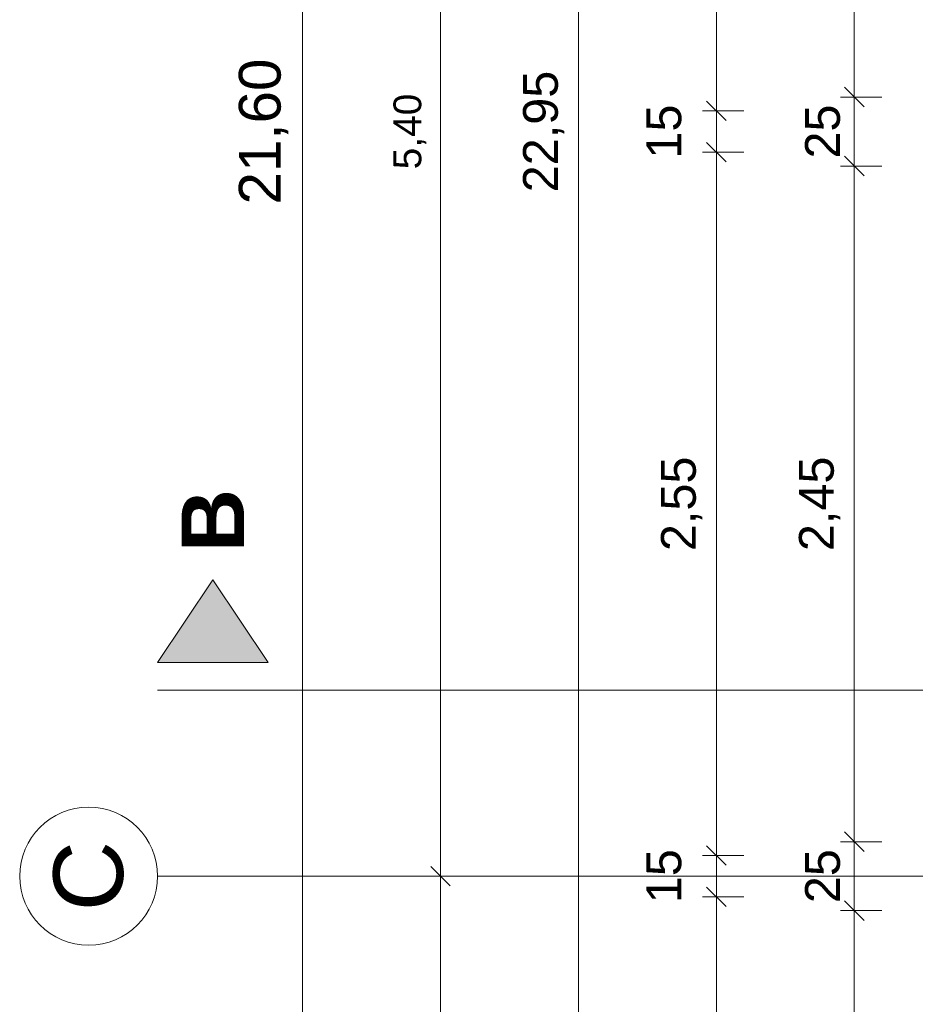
# Model space of a CAD drawing. Header units: metres. Extents: x -111 to 152, y -132 to 99.
# Tile 38 of 256: x -43.85 to -40.6, y -13.96 to -10.39. Entities that reach past the tile are written whole.
import ezdxf

# ---------------------------------------------------------------- set-up
doc = ezdxf.new("R2010")
doc.units = ezdxf.units.M
doc.header["$PDMODE"] = 1
doc.header["$PDSIZE"] = -2
doc.linetypes.add('Achsen 01', pattern=[5.291531, 3.175, -1.058062, 0.352704, -0.705764])
doc.layers.get('0').update_dxf_attribs({"lineweight": 25})
for name, color, linetype, lineweight in [('_EG (2D)', 7, 'Continuous', 9), ('_GRU (2D)', 7, 'Continuous', 9), ('AV1-Schnitt Achsen', 7, 'Achsen 01', 18), ('Bemaßung-Bemaßung', 7, 'Continuous', 9)]:
    doc.layers.add(name, color=color, linetype=linetype, lineweight=lineweight)
doc.layers.add('AV1-Achsen', color=1, linetype='Achsen 01', lineweight=18, true_color=0xff0000)
doc.layers.get('0').freeze()
doc.styles.add('Arial', font='arial.ttf')
doc.styles.add('Arial (bold)', font='arialbd.ttf')
doc.dimstyles.new('COE 50', dxfattribs={"dimtxt": 126.090495, "dimasz": 0.001414, "dimexe": 0.001, "dimexo": 0.01, "dimgap": 0.001, "dimtad": 1, "dimdec": 3, "dimtxsty": 'Arial', "dimblk": 'VW_SLASH-3', "dimblk1": 'VW_SLASH-3', "dimblk2": 'VW_SLASH-3', "dimcen": 0, "dimadec": 3, "dimazin": 0, "dimtfac": 0.8, "dimtdec": 3, "dimtix": 1, "dimtmove": 0, "dimatfit": 0, "dimldrblk": 'VW_SLASH-2', "dimfxl": 0.002, "dimfxlon": 1, "dimfrac": 2, "dimtolj": 1, "dimarcsym": 0})

# ---------------------------------------------------------------- blocks, each defined once
blk = doc.blocks.new('VW_SLASH-3')
at = {"color": 0, "linetype": 'ByBlock', "lineweight": -2, "transparency": 16777216}
blk.add_line((0, 0), (-1, 0), dxfattribs=at)
at = {"color": 0, "linetype": 'Continuous', "lineweight": 15, "transparency": 16777216, "flags": 128}
blk.add_lwpolyline([(0.5, 0.5), (-0.5, -0.5)], dxfattribs=at)
blk = doc.blocks.new('*D501')
at = {"layer": 'Bemaßung-Bemaßung', "color": 0, "lineweight": -2}
for p, q in [((-42.725, 0), (-42.875, 0)), ((-42.825, -21.5293), (-42.825, -0.0707)), ((-42.725, -21.6), (-42.875, -21.6))]:
    blk.add_line(p, q, dxfattribs=at)
at = {"layer": 'Defpoints', "color": 0}
for p in [(-39.15, 0), (-42.825, 0), (-39.15, -21.6)]:
    blk.add_point(p, dxfattribs=at)
at = {"layer": 'Bemaßung-Bemaßung', "color": 0, "lineweight": -2, "xscale": 0.070693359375, "yscale": 0.070693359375, "zscale": 0.070693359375}
for p, rotation in [((-42.825, 0), 90), ((-42.825, -21.6), 270)]:
    blk.add_blockref('VW_SLASH-3', p, dxfattribs=dict(at, rotation=rotation))
at = {"layer": 'Bemaßung-Bemaßung', "color": 0, "insert": (-42.9659, -10.8), "char_height": 0.15131, "attachment_point": 5, "rotation": 90, "style": 'Arial'}
blk.add_mtext('\\A1;21,60', dxfattribs=at)
blk = doc.blocks.new('VW_SLASH-2')
at = {"color": 0, "linetype": 'ByBlock', "lineweight": -2, "transparency": 16777216}
blk.add_line((0, 0), (-1, 0), dxfattribs=at)
at = {"color": 0, "linetype": 'Continuous', "lineweight": 15, "transparency": 16777216, "flags": 128}
blk.add_lwpolyline([(0.5, 0.5), (-0.5, -0.5)], dxfattribs=at)
blk = doc.blocks.new('*D504')
at = {"layer": 'Bemaßung-Bemaßung', "color": 0, "lineweight": -2}
for p, q in [((-42.225, -8.1), (-42.375, -8.1)), ((-42.325, -13.4293), (-42.325, -8.1707)), ((-42.225, -13.5), (-42.375, -13.5))]:
    blk.add_line(p, q, dxfattribs=at)
at = {"layer": 'Defpoints', "color": 0}
for p in [(-42.325, -8.1), (-39.15, -8.1), (-39.15, -13.5)]:
    blk.add_point(p, dxfattribs=at)
at = {"layer": 'Bemaßung-Bemaßung', "color": 0, "lineweight": -2, "xscale": 0.070693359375, "yscale": 0.070693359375, "zscale": 0.070693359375}
for p, rotation in [((-42.325, -8.1), 90), ((-42.325, -13.5), 270)]:
    blk.add_blockref('VW_SLASH-3', p, dxfattribs=dict(at, rotation=rotation))
at = {"layer": 'Bemaßung-Bemaßung', "color": 0, "insert": (-42.4356, -10.8), "char_height": 0.10087, "attachment_point": 5, "rotation": 90, "style": 'Arial'}
blk.add_mtext('\\A1;5,40', dxfattribs=at)
blk = doc.blocks.new('*D505')
at = {"layer": 'Bemaßung-Bemaßung', "color": 0, "lineweight": -2}
for p, q in [((-42.225, -13.5), (-42.375, -13.5)), ((-42.325, -16.1293), (-42.325, -13.5707)), ((-42.225, -16.2), (-42.375, -16.2))]:
    blk.add_line(p, q, dxfattribs=at)
at = {"layer": 'Defpoints', "color": 0}
for p in [(-42.325, -13.5), (-39.15, -13.5), (-39.15, -16.2)]:
    blk.add_point(p, dxfattribs=at)
at = {"layer": 'Bemaßung-Bemaßung', "color": 0, "lineweight": -2, "xscale": 0.070693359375, "yscale": 0.070693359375, "zscale": 0.070693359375}
for p, rotation in [((-42.325, -13.5), 90), ((-42.325, -16.2), 270)]:
    blk.add_blockref('VW_SLASH-3', p, dxfattribs=dict(at, rotation=rotation))
at = {"layer": 'Bemaßung-Bemaßung', "color": 0, "insert": (-42.4356, -14.85), "char_height": 0.10087, "attachment_point": 5, "rotation": 90, "style": 'Arial'}
blk.add_mtext('\\A1;2,70', dxfattribs=at)
blk = doc.blocks.new('*D507')
at = {"layer": 'Bemaßung-Bemaßung', "color": 0, "lineweight": -2}
for p, q in [((-41.725, 0.675), (-41.875, 0.675)), ((-41.825, -22.2043), (-41.825, 0.6043)), ((-41.725, -22.275), (-41.875, -22.275))]:
    blk.add_line(p, q, dxfattribs=at)
at = {"layer": 'Defpoints', "color": 0}
for p in [(-41.825, 0.675), (-39.825, 0.675), (-39.825, -22.275)]:
    blk.add_point(p, dxfattribs=at)
at = {"layer": 'Bemaßung-Bemaßung', "color": 0, "lineweight": -2, "xscale": 0.070693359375, "yscale": 0.070693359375, "zscale": 0.070693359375}
for p, rotation in [((-41.825, 0.675), 90), ((-41.825, -22.275), 270)]:
    blk.add_blockref('VW_SLASH-3', p, dxfattribs=dict(at, rotation=rotation))
at = {"layer": 'Bemaßung-Bemaßung', "color": 0, "insert": (-41.9508, -10.8), "char_height": 0.12609, "attachment_point": 5, "rotation": 90, "style": 'Arial'}
blk.add_mtext('\\A1;22,95', dxfattribs=at)
blk = doc.blocks.new('*D515')
at = {"layer": 'Bemaßung-Bemaßung', "color": 0, "lineweight": -2}
for p, q in [((-41.225, -13.575), (-41.375, -13.575)), ((-41.325, -13.6457), (-41.325, -16.0543)), ((-41.225, -16.125), (-41.375, -16.125))]:
    blk.add_line(p, q, dxfattribs=at)
at = {"layer": 'Defpoints', "color": 0}
for p in [(-39.825, -13.575), (-41.325, -16.125), (-39.825, -16.125)]:
    blk.add_point(p, dxfattribs=at)
at = {"layer": 'Bemaßung-Bemaßung', "color": 0, "lineweight": -2, "xscale": 0.070693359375, "yscale": 0.070693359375, "zscale": 0.070693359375}
for p, rotation in [((-41.325, -13.575), 89.99999999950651), ((-41.325, -16.125), 269.9999999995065)]:
    blk.add_blockref('VW_SLASH-3', p, dxfattribs=dict(at, rotation=rotation))
at = {"layer": 'Bemaßung-Bemaßung', "color": 0, "insert": (-41.4508, -14.85), "char_height": 0.12609, "attachment_point": 5, "rotation": 90, "style": 'Arial'}
blk.add_mtext('\\A1;2,55', dxfattribs=at)
blk = doc.blocks.new('*D516')
at = {"layer": 'Bemaßung-Bemaßung', "color": 0, "lineweight": -2}
for p, q in [((-41.325, -13.3543), (-41.325, -13.2836)), ((-41.225, -13.425), (-41.375, -13.425)), ((-41.325, -13.425), (-41.325, -13.575)), ((-41.225, -13.575), (-41.375, -13.575)), ((-41.325, -13.6457), (-41.325, -13.7164))]:
    blk.add_line(p, q, dxfattribs=at)
at = {"layer": 'Defpoints', "color": 0}
for p in [(-39.825, -13.425), (-41.325, -13.575), (-39.825, -13.575)]:
    blk.add_point(p, dxfattribs=at)
at = {"layer": 'Bemaßung-Bemaßung', "color": 0, "lineweight": -2, "xscale": 0.070693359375, "yscale": 0.070693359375, "zscale": 0.070693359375}
for p, rotation in [((-41.325, -13.425), 269.999999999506), ((-41.325, -13.575), 89.99999999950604)]:
    blk.add_blockref('VW_SLASH-3', p, dxfattribs=dict(at, rotation=rotation))
at = {"layer": 'Bemaßung-Bemaßung', "color": 0, "insert": (-41.5144, -13.5), "char_height": 0.12609, "attachment_point": 5, "rotation": 90, "style": 'Arial'}
blk.add_mtext('\\A1;15', dxfattribs=at)
blk = doc.blocks.new('*D517')
at = {"layer": 'Bemaßung-Bemaßung', "color": 0, "lineweight": -2}
for p, q in [((-41.225, -10.875), (-41.375, -10.875)), ((-41.325, -10.9457), (-41.325, -13.3543)), ((-41.225, -13.425), (-41.375, -13.425))]:
    blk.add_line(p, q, dxfattribs=at)
at = {"layer": 'Defpoints', "color": 0}
for p in [(-39.825, -10.875), (-41.325, -13.425), (-39.825, -13.425)]:
    blk.add_point(p, dxfattribs=at)
at = {"layer": 'Bemaßung-Bemaßung', "color": 0, "lineweight": -2, "xscale": 0.070693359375, "yscale": 0.070693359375, "zscale": 0.070693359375}
for p, rotation in [((-41.325, -10.875), 89.99999999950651), ((-41.325, -13.425), 269.9999999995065)]:
    blk.add_blockref('VW_SLASH-3', p, dxfattribs=dict(at, rotation=rotation))
at = {"layer": 'Bemaßung-Bemaßung', "color": 0, "insert": (-41.4508, -12.15), "char_height": 0.12609, "attachment_point": 5, "rotation": 90, "style": 'Arial'}
blk.add_mtext('\\A1;2,55', dxfattribs=at)
blk = doc.blocks.new('*D518')
at = {"layer": 'Bemaßung-Bemaßung', "color": 0, "lineweight": -2}
for p, q in [((-41.325, -10.6543), (-41.325, -10.5836)), ((-41.225, -10.725), (-41.375, -10.725)), ((-41.325, -10.725), (-41.325, -10.875)), ((-41.225, -10.875), (-41.375, -10.875)), ((-41.325, -10.9457), (-41.325, -11.0164))]:
    blk.add_line(p, q, dxfattribs=at)
at = {"layer": 'Defpoints', "color": 0}
for p in [(-39.825, -10.725), (-41.325, -10.875), (-39.825, -10.875)]:
    blk.add_point(p, dxfattribs=at)
at = {"layer": 'Bemaßung-Bemaßung', "color": 0, "lineweight": -2, "xscale": 0.070693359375, "yscale": 0.070693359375, "zscale": 0.070693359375}
for p, rotation in [((-41.325, -10.725), 269.999999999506), ((-41.325, -10.875), 89.99999999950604)]:
    blk.add_blockref('VW_SLASH-3', p, dxfattribs=dict(at, rotation=rotation))
at = {"layer": 'Bemaßung-Bemaßung', "color": 0, "insert": (-41.5144, -10.8), "char_height": 0.12609, "attachment_point": 5, "rotation": 90, "style": 'Arial'}
blk.add_mtext('\\A1;15', dxfattribs=at)
blk = doc.blocks.new('*D519')
at = {"layer": 'Bemaßung-Bemaßung', "color": 0, "lineweight": -2}
for p, q in [((-41.225, -8.175), (-41.375, -8.175)), ((-41.325, -8.2457), (-41.325, -10.6543)), ((-41.225, -10.725), (-41.375, -10.725))]:
    blk.add_line(p, q, dxfattribs=at)
at = {"layer": 'Defpoints', "color": 0}
for p in [(-39.825, -8.175), (-41.325, -10.725), (-39.825, -10.725)]:
    blk.add_point(p, dxfattribs=at)
at = {"layer": 'Bemaßung-Bemaßung', "color": 0, "lineweight": -2, "xscale": 0.070693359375, "yscale": 0.070693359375, "zscale": 0.070693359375}
for p, rotation in [((-41.325, -8.175), 89.99999999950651), ((-41.325, -10.725), 269.9999999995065)]:
    blk.add_blockref('VW_SLASH-3', p, dxfattribs=dict(at, rotation=rotation))
at = {"layer": 'Bemaßung-Bemaßung', "color": 0, "insert": (-41.4508, -9.45), "char_height": 0.12609, "attachment_point": 5, "rotation": 90, "style": 'Arial'}
blk.add_mtext('\\A1;2,55', dxfattribs=at)
blk = doc.blocks.new('*D575')
at = {"layer": 'Bemaßung-Bemaßung', "color": 0, "lineweight": -2}
for p, q in [((-40.725, -13.625), (-40.875, -13.625)), ((-40.825, -13.6957), (-40.825, -16.0043)), ((-40.725, -16.075), (-40.875, -16.075))]:
    blk.add_line(p, q, dxfattribs=at)
at = {"layer": 'Defpoints', "color": 0}
for p in [(-39.025, -13.625), (-40.825, -16.075), (-39.025, -16.075)]:
    blk.add_point(p, dxfattribs=at)
at = {"layer": 'Bemaßung-Bemaßung', "color": 0, "lineweight": -2, "xscale": 0.070693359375, "yscale": 0.070693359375, "zscale": 0.070693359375}
for p, rotation in [((-40.825, -13.625), 90), ((-40.825, -16.075), 270)]:
    blk.add_blockref('VW_SLASH-3', p, dxfattribs=dict(at, rotation=rotation))
at = {"layer": 'Bemaßung-Bemaßung', "color": 0, "insert": (-40.9508, -14.85), "char_height": 0.12609, "attachment_point": 5, "rotation": 90, "style": 'Arial'}
blk.add_mtext('\\A1;2,45', dxfattribs=at)
blk = doc.blocks.new('*D576')
at = {"layer": 'Bemaßung-Bemaßung', "color": 0, "lineweight": -2}
for p, q in [((-40.825, -13.3043), (-40.825, -13.2336)), ((-40.725, -13.375), (-40.875, -13.375)), ((-40.825, -13.375), (-40.825, -13.625)), ((-40.725, -13.625), (-40.875, -13.625)), ((-40.825, -13.6957), (-40.825, -13.7664))]:
    blk.add_line(p, q, dxfattribs=at)
at = {"layer": 'Defpoints', "color": 0}
for p in [(-39.025, -13.375), (-40.825, -13.625), (-39.025, -13.625)]:
    blk.add_point(p, dxfattribs=at)
at = {"layer": 'Bemaßung-Bemaßung', "color": 0, "lineweight": -2, "xscale": 0.070693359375, "yscale": 0.070693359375, "zscale": 0.070693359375}
for p, rotation in [((-40.825, -13.375), 270), ((-40.825, -13.625), 90)]:
    blk.add_blockref('VW_SLASH-3', p, dxfattribs=dict(at, rotation=rotation))
at = {"layer": 'Bemaßung-Bemaßung', "color": 0, "insert": (-40.9394, -13.5), "char_height": 0.12609, "attachment_point": 5, "rotation": 90, "style": 'Arial'}
blk.add_mtext('\\A1;25', dxfattribs=at)
blk = doc.blocks.new('*D577')
at = {"layer": 'Bemaßung-Bemaßung', "color": 0, "lineweight": -2}
for p, q in [((-40.725, -10.925), (-40.875, -10.925)), ((-40.825, -10.9957), (-40.825, -13.3043)), ((-40.725, -13.375), (-40.875, -13.375))]:
    blk.add_line(p, q, dxfattribs=at)
at = {"layer": 'Defpoints', "color": 0}
for p in [(-39.025, -10.925), (-40.825, -13.375), (-39.025, -13.375)]:
    blk.add_point(p, dxfattribs=at)
at = {"layer": 'Bemaßung-Bemaßung', "color": 0, "lineweight": -2, "xscale": 0.070693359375, "yscale": 0.070693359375, "zscale": 0.070693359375}
for p, rotation in [((-40.825, -10.925), 90), ((-40.825, -13.375), 270)]:
    blk.add_blockref('VW_SLASH-3', p, dxfattribs=dict(at, rotation=rotation))
at = {"layer": 'Bemaßung-Bemaßung', "color": 0, "insert": (-40.9508, -12.15), "char_height": 0.12609, "attachment_point": 5, "rotation": 90, "style": 'Arial'}
blk.add_mtext('\\A1;2,45', dxfattribs=at)
blk = doc.blocks.new('*D578')
at = {"layer": 'Bemaßung-Bemaßung', "color": 0, "lineweight": -2}
for p, q in [((-40.825, -10.6043), (-40.825, -10.5336)), ((-40.725, -10.675), (-40.875, -10.675)), ((-40.825, -10.675), (-40.825, -10.925)), ((-40.725, -10.925), (-40.875, -10.925)), ((-40.825, -10.9957), (-40.825, -11.0664))]:
    blk.add_line(p, q, dxfattribs=at)
at = {"layer": 'Defpoints', "color": 0}
for p in [(-39.025, -10.675), (-40.825, -10.925), (-39.025, -10.925)]:
    blk.add_point(p, dxfattribs=at)
at = {"layer": 'Bemaßung-Bemaßung', "color": 0, "lineweight": -2, "xscale": 0.070693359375, "yscale": 0.070693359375, "zscale": 0.070693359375}
for p, rotation in [((-40.825, -10.675), 270), ((-40.825, -10.925), 90)]:
    blk.add_blockref('VW_SLASH-3', p, dxfattribs=dict(at, rotation=rotation))
at = {"layer": 'Bemaßung-Bemaßung', "color": 0, "insert": (-40.9394, -10.8), "char_height": 0.12609, "attachment_point": 5, "rotation": 90, "style": 'Arial'}
blk.add_mtext('\\A1;25', dxfattribs=at)
blk = doc.blocks.new('*D579')
at = {"layer": 'Bemaßung-Bemaßung', "color": 0, "lineweight": -2}
for p, q in [((-40.725, -8.225), (-40.875, -8.225)), ((-40.825, -8.2957), (-40.825, -10.6043)), ((-40.725, -10.675), (-40.875, -10.675))]:
    blk.add_line(p, q, dxfattribs=at)
at = {"layer": 'Defpoints', "color": 0}
for p in [(-39.025, -8.225), (-40.825, -10.675), (-39.025, -10.675)]:
    blk.add_point(p, dxfattribs=at)
at = {"layer": 'Bemaßung-Bemaßung', "color": 0, "lineweight": -2, "xscale": 0.070693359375, "yscale": 0.070693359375, "zscale": 0.070693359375}
for p, rotation in [((-40.825, -8.225), 90), ((-40.825, -10.675), 270)]:
    blk.add_blockref('VW_SLASH-3', p, dxfattribs=dict(at, rotation=rotation))
at = {"layer": 'Bemaßung-Bemaßung', "color": 0, "insert": (-40.9508, -9.45), "char_height": 0.12609, "attachment_point": 5, "rotation": 90, "style": 'Arial'}
blk.add_mtext('\\A1;2,45', dxfattribs=at)
blk = doc.blocks.new('Group-720')
at = {"layer": 'AV1-Achsen'}
blk.add_line((-43.35, -13.5), (4.2, -13.5), dxfattribs=at)
at = {"layer": 'AV1-Achsen', "linetype": 'Continuous'}
blk.add_circle((-43.6, -13.5), 0.25, dxfattribs=at)
at = {"layer": 'AV1-Achsen', "insert": (-43.6, -13.5), "char_height": 0.2522, "attachment_point": 5, "rotation": 90, "line_spacing_factor": 0.969122, "style": 'Arial'}
blk.add_mtext('C', dxfattribs=at)
blk = doc.blocks.new('Group-725')
at = {"layer": 'AV1-Schnitt Achsen', "linetype": 'Continuous', "lineweight": 0}
blk.add_hatch(color=7, dxfattribs=at).paths.add_polyline_path([(-42.95, -12.725), (-43.35, -12.725), (-43.15, -12.425)])
at = {"layer": 'AV1-Schnitt Achsen'}
blk.add_line((-43.35, -12.825), (4.2, -12.825), dxfattribs=at)
at = {"layer": 'AV1-Schnitt Achsen', "linetype": 'Continuous', "flags": 128}
blk.add_lwpolyline([(-42.95, -12.725), (-43.35, -12.725), (-43.15, -12.425)], close=True, dxfattribs=at)
at = {"layer": 'AV1-Schnitt Achsen', "insert": (-43.15, -12.325), "char_height": 0.227, "attachment_point": 4, "rotation": 90, "line_spacing_factor": 0.969122, "style": 'Arial (bold)'}
blk.add_mtext('B', dxfattribs=at)
blk = doc.blocks.new('GRU (2D)')
at = {"layer": 'AV1-Achsen', "color": 7}
blk.add_blockref('Group-720', (0, 0), dxfattribs=at)
at = {"layer": 'AV1-Schnitt Achsen', "color": 7}
blk.add_blockref('Group-725', (0, 0), dxfattribs=at)
blk = doc.blocks.new('EG (2D)')
at = {"layer": 'Bemaßung-Bemaßung'}
for base, p1, p2, angle, text, override, picture, middle in [((-41.825, 0.675), (-39.825, -22.275), (-39.825, 0.675), 270, '22,95', {"dimtxt": 0.12609, "dimasz": 0.070693, "dimexe": 0.05, "dimgap": 0.05, "dimpost": '<>', "dimtxsty": 'Arial', "dimtmove": 2, "dimfxl": 0.1}, '*D507', (-41.9508, -10.8)), ((-41.325, -10.725), (-39.825, -8.175), (-39.825, -10.725), 90, '2,55', {"dimtxt": 0.12609, "dimasz": 0.070693, "dimexe": 0.05, "dimgap": 0.05, "dimpost": '<>', "dimtxsty": 'Arial', "dimtmove": 2, "dimfxl": 0.1}, '*D519', (-41.4508, -9.45)), ((-40.825, -10.675), (-39.025, -8.225), (-39.025, -10.675), 270, '2,45', {"dimtxt": 0.12609, "dimasz": 0.070693, "dimexe": 0.05, "dimgap": 0.05, "dimpost": '<>', "dimtxsty": 'Arial', "dimtmove": 2, "dimfxl": 0.1}, '*D579', (-40.9508, -9.45)), ((-40.825, -10.925), (-39.025, -10.675), (-39.025, -10.925), 270, '25', {"dimtxt": 0.12609, "dimasz": 0.070693, "dimexe": 0.05, "dimgap": 0.05, "dimpost": '<>', "dimtxsty": 'Arial', "dimtmove": 2, "dimfxl": 0.1}, '*D578', (-40.9394, -10.8)), ((-41.325, -10.875), (-39.825, -10.725), (-39.825, -10.875), 90, '15', {"dimtxt": 0.12609, "dimasz": 0.070693, "dimexe": 0.05, "dimgap": 0.05, "dimpost": '<>', "dimtxsty": 'Arial', "dimtix": 0, "dimtmove": 2, "dimfxl": 0.1}, '*D518', (-41.5144, -10.8)), ((-41.325, -13.425), (-39.825, -10.875), (-39.825, -13.425), 90, '2,55', {"dimtxt": 0.12609, "dimasz": 0.070693, "dimexe": 0.05, "dimgap": 0.05, "dimpost": '<>', "dimtxsty": 'Arial', "dimtmove": 2, "dimfxl": 0.1}, '*D517', (-41.4508, -12.15)), ((-40.825, -13.375), (-39.025, -10.925), (-39.025, -13.375), 270, '2,45', {"dimtxt": 0.12609, "dimasz": 0.070693, "dimexe": 0.05, "dimgap": 0.05, "dimpost": '<>', "dimtxsty": 'Arial', "dimtmove": 2, "dimfxl": 0.1}, '*D577', (-40.9508, -12.15)), ((-40.825, -13.625), (-39.025, -13.375), (-39.025, -13.625), 270, '25', {"dimtxt": 0.12609, "dimasz": 0.070693, "dimexe": 0.05, "dimgap": 0.05, "dimpost": '<>', "dimtxsty": 'Arial', "dimtmove": 2, "dimfxl": 0.1}, '*D576', (-40.9394, -13.5)), ((-41.325, -13.575), (-39.825, -13.425), (-39.825, -13.575), 90, '15', {"dimtxt": 0.12609, "dimasz": 0.070693, "dimexe": 0.05, "dimgap": 0.05, "dimpost": '<>', "dimtxsty": 'Arial', "dimtix": 0, "dimtmove": 2, "dimfxl": 0.1}, '*D516', (-41.5144, -13.5)), ((-41.325, -16.125), (-39.825, -13.575), (-39.825, -16.125), 90, '2,55', {"dimtxt": 0.12609, "dimasz": 0.070693, "dimexe": 0.05, "dimgap": 0.05, "dimpost": '<>', "dimtxsty": 'Arial', "dimtmove": 2, "dimfxl": 0.1}, '*D515', (-41.4508, -14.85)), ((-40.825, -16.075), (-39.025, -13.625), (-39.025, -16.075), 270, '2,45', {"dimtxt": 0.12609, "dimasz": 0.070693, "dimexe": 0.05, "dimgap": 0.05, "dimpost": '<>', "dimtxsty": 'Arial', "dimtmove": 2, "dimfxl": 0.1}, '*D575', (-40.9508, -14.85))]:
    dim = blk.add_linear_dim(base=base, p1=p1, p2=p2, angle=angle, text=text, dimstyle='COE 50', override=override, dxfattribs=at)
    dim.commit()
    dim.dimension.update_dxf_attribs({"geometry": picture, "text_midpoint": middle})
at = {"layer": 'Bemaßung-Bemaßung', "color": 1}
for base, p1, p2, text, override, picture, middle in [((-42.825, 0), (-39.15, -21.6), (-39.15, 0), '21,60', {"dimtxt": 0.151309, "dimasz": 0.070693, "dimexe": 0.05, "dimgap": 0.05, "dimpost": '<>', "dimtxsty": 'Arial', "dimtmove": 2, "dimfxl": 0.1}, '*D501', (-42.9659, -10.8)), ((-42.325, -8.1), (-39.15, -13.5), (-39.15, -8.1), '5,40', {"dimtxt": 0.100872, "dimasz": 0.070693, "dimexe": 0.05, "dimgap": 0.05, "dimpost": '<>', "dimtxsty": 'Arial', "dimtmove": 2, "dimfxl": 0.1}, '*D504', (-42.4356, -10.8)), ((-42.325, -13.5), (-39.15, -16.2), (-39.15, -13.5), '2,70', {"dimtxt": 0.100872, "dimasz": 0.070693, "dimexe": 0.05, "dimgap": 0.05, "dimpost": '<>', "dimtxsty": 'Arial', "dimtmove": 2, "dimfxl": 0.1}, '*D505', (-42.4356, -14.85))]:
    dim = blk.add_linear_dim(base=base, p1=p1, p2=p2, angle=270, text=text, dimstyle='COE 50', override=override, dxfattribs=at)
    dim.commit()
    dim.dimension.update_dxf_attribs({"geometry": picture, "text_midpoint": middle})

msp = doc.modelspace()

# ---------------------------------------------------------------- block references
at = {"layer": '_EG (2D)'}
msp.add_blockref('EG (2D)', (0, 0), dxfattribs=at)

# ---------------------------------------------------------------- next in the draw order: block references
at = {"layer": '_GRU (2D)'}
msp.add_blockref('GRU (2D)', (0, 0), dxfattribs=at)

doc.saveas('drawing.dxf')
